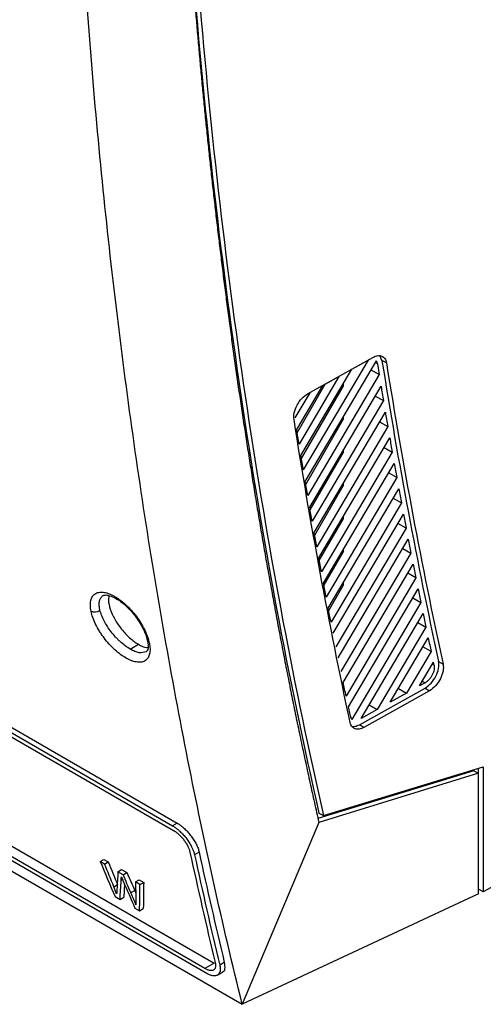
# Model space of a CAD drawing. Header units: millimetres. Extents: x -0.44 to 1.31, y -0.87 to 1.29.
# Tile 143 of 182: x 1.0045 to 1.0772, y 0.6107 to 0.765. Entities that reach past the tile are written whole.
import ezdxf

# ---------------------------------------------------------------- set-up
doc = ezdxf.new("R2010")
doc.units = ezdxf.units.MM

msp = doc.modelspace()

# ---------------------------------------------------------------- linework, layer by layer
at = {"color": 7, "linetype": 'Continuous', "lineweight": 25}
for p, q in [((0.84234, 0.74695), (1.02919, 0.63909)), ((0.84162, 0.74653), (1.02846, 0.63867)), ((0.84178, 0.74581), (1.02862, 0.63794)), ((1.03356, 0.6163), (0.84671, 0.72416)), ((0.84817, 0.725), (1.03501, 0.61714)), ((0.84407, 0.72345), (1.0394, 0.61069)), ((1.03373, 0.61558), (0.84689, 0.72344)), ((1.05913, 0.71161), (1.04897, 0.69442)), ((1.04927, 0.69263), (1.06042, 0.71149)), ((1.04965, 0.70636), (1.05986, 0.71205)), ((1.05658, 0.7102), (1.05913, 0.71161)), ((1.06129, 0.71159), (1.06102, 0.71226)), ((1.062, 0.71118), (1.06129, 0.71159)), ((1.0486, 0.69668), (1.05658, 0.7102)), ((1.06086, 0.70935), (1.05958, 0.71007)), ((1.06058, 0.71106), (1.06086, 0.70935)), ((1.05455, 0.70906), (1.0483, 0.69848)), ((1.06086, 0.70935), (1.04966, 0.69039)), ((1.05201, 0.70764), (1.05455, 0.70906)), ((1.04793, 0.70075), (1.05201, 0.70764)), ((1.04802, 0.70024), (1.05242, 0.70788)), ((1.04868, 0.69619), (1.0552, 0.7075)), ((1.04997, 0.6886), (1.06115, 0.70754)), ((1.0552, 0.70786), (1.0552, 0.7075)), ((1.04997, 0.70651), (1.04764, 0.70257)), ((1.04952, 0.70626), (1.04997, 0.70651)), ((1.06153, 0.70528), (1.05036, 0.68638)), ((1.06025, 0.706), (1.06153, 0.70528)), ((1.05068, 0.6846), (1.06183, 0.70348)), ((1.04935, 0.69216), (1.0552, 0.7023)), ((1.0552, 0.70266), (1.0552, 0.7023)), ((1.06093, 0.70196), (1.06221, 0.70124)), ((1.06221, 0.70124), (1.05107, 0.68239)), ((1.0514, 0.68063), (1.06252, 0.69945)), ((1.0552, 0.69746), (1.0552, 0.6971)), ((1.06162, 0.69794), (1.0629, 0.69722)), ((1.05004, 0.68817), (1.0552, 0.6971)), ((1.0629, 0.69722), (1.0518, 0.67843)), ((1.05213, 0.67668), (1.06322, 0.69544)), ((1.06362, 0.69323), (1.05255, 0.6745)), ((1.06362, 0.69323), (1.06234, 0.69395)), ((1.05075, 0.68419), (1.0552, 0.69191)), ((1.05288, 0.67275), (1.06394, 0.69146)), ((1.0552, 0.69227), (1.0552, 0.69191)), ((1.06306, 0.68998), (1.06434, 0.68926)), ((1.06434, 0.68926), (1.05331, 0.67058)), ((1.05147, 0.68024), (1.0552, 0.68671)), ((1.05365, 0.66885), (1.06467, 0.68751)), ((1.0552, 0.68707), (1.0552, 0.68671)), ((1.06508, 0.68532), (1.05408, 0.6667)), ((1.06508, 0.68532), (1.0638, 0.68604)), ((1.05443, 0.66497), (1.06542, 0.68358)), ((1.0552, 0.68187), (1.0552, 0.68151)), ((1.06456, 0.68212), (1.06584, 0.6814)), ((1.0522, 0.67632), (1.0552, 0.68151)), ((1.06584, 0.6814), (1.05487, 0.66283)), ((1.05522, 0.66112), (1.06618, 0.67967)), ((1.06661, 0.67751), (1.05567, 0.65899)), ((1.06661, 0.67751), (1.06533, 0.67823)), ((1.05295, 0.67241), (1.0552, 0.67632)), ((1.0552, 0.67668), (1.0552, 0.67632)), ((1.05603, 0.65729), (1.06696, 0.67579)), ((1.06611, 0.67436), (1.06739, 0.67364)), ((1.06739, 0.67364), (1.05658, 0.65534)), ((1.05803, 0.65548), (1.06775, 0.67193)), ((1.06819, 0.66979), (1.06057, 0.65689)), ((1.06691, 0.67051), (1.06819, 0.66979)), ((1.0626, 0.65803), (1.06855, 0.66809)), ((1.02184, 0.66634), (1.02314, 0.6671)), ((1.069, 0.66597), (1.06772, 0.66669)), ((1.069, 0.66597), (1.06515, 0.65945)), ((1.06718, 0.66058), (1.06937, 0.66428)), ((1.07017, 0.6644), (1.07087, 0.664)), ((1.06806, 0.66107), (1.06718, 0.66058)), ((1.05775, 0.6545), (1.06806, 0.66025)), ((1.06875, 0.65982), (1.05844, 0.65407)), ((1.06515, 0.65945), (1.0626, 0.65803)), ((1.06388, 0.66019), (1.06515, 0.65945)), ((1.06806, 0.66025), (1.06875, 0.65982)), ((1.05634, 0.65582), (1.05603, 0.65729)), ((1.0593, 0.65764), (1.06057, 0.65689)), ((1.06057, 0.65689), (1.05803, 0.65548)), ((1.05844, 0.65407), (1.05775, 0.6545)), ((1.07572, 0.6473), (1.05127, 0.63978)), ((1.07643, 0.64689), (1.0514, 0.6392)), ((1.05212, 0.64025), (1.07715, 0.64792)), ((1.07572, 0.6473), (1.07643, 0.64689)), ((1.07645, 0.62874), (1.07645, 0.6477)), ((1.07715, 0.64792), (1.07715, 0.62833)), ((1.10449, 0.64303), (1.07715, 0.62833)), ((1.05141, 0.64066), (1.05212, 0.64025)), ((1.02919, 0.63909), (1.02846, 0.63867)), ((1.0514, 0.6392), (1.0394, 0.61069)), ((1.03264, 0.63455), (1.03192, 0.63413)), ((1.01714, 0.63306), (1.01772, 0.63339)), ((1.01783, 0.63266), (1.01714, 0.63306)), ((1.01772, 0.63339), (1.01841, 0.633)), ((1.01783, 0.63266), (1.01841, 0.633)), ((1.01992, 0.63146), (1.0205, 0.63179)), ((1.02072, 0.63099), (1.01992, 0.63146)), ((1.0205, 0.63179), (1.0213, 0.63133)), ((1.02072, 0.63099), (1.0213, 0.63133)), ((1.01927, 0.6291), (1.01985, 0.62944)), ((1.02095, 0.62951), (1.02083, 0.62746)), ((1.02268, 0.62986), (1.02326, 0.6302)), ((1.02337, 0.62946), (1.02268, 0.62986)), ((1.02326, 0.6302), (1.02395, 0.6298)), ((1.02337, 0.62946), (1.02395, 0.6298)), ((1.02195, 0.6282), (1.02254, 0.62854)), ((1.02254, 0.62854), (1.02271, 0.62811)), ((1.07642, 0.62798), (1.0394, 0.61069)), ((1.07642, 0.62873), (1.07645, 0.62874)), ((1.07715, 0.62833), (1.07645, 0.62874)), ((1.01946, 0.62758), (1.02025, 0.62713)), ((1.02025, 0.62713), (1.02083, 0.62746)), ((1.02258, 0.62578), (1.02331, 0.62536)), ((1.02331, 0.62536), (1.02389, 0.62569)), ((1.03501, 0.61714), (1.03356, 0.6163)), ((1.03659, 0.61724), (1.03587, 0.61682)), ((1.03553, 0.61527), (1.03625, 0.61569))]:
    msp.add_line(p, q, dxfattribs=at)
at = {"color": 250, "linetype": 'Continuous', "lineweight": 25}
for p, q in [((1.06058, 0.71106), (1.06027, 0.71124)), ((1.06946, 0.66384), (1.06919, 0.66399)), ((1.06762, 0.66133), (1.06806, 0.66107)), ((1.02042, 0.63012), (1.02063, 0.63024))]:
    msp.add_line(p, q, dxfattribs=at)
at = {"color": 7, "linetype": 'Continuous', "lineweight": 25}
for centre, radius, start, end in [((1.01626, 0.67352), 0.00136, 245.5971, 308.1456), ((1.8558, 0.81354), 0.8438, 192.24744, 193.45345), ((1.85651, 0.81313), 0.8438, 192.24744, 193.45345), ((1.85631, 0.81351), 0.84289, 192.25822, 193.46546)]:
    msp.add_arc(centre, radius, start, end, dxfattribs=at)
for points, knots in [([(1.02976, 0.90446), (1.02891, 0.88085), (1.02873, 0.85754), (1.02974, 0.81165), (1.03093, 0.78909), (1.03467, 0.74486), (1.03722, 0.72319), (1.04367, 0.68091), (1.04757, 0.66029), (1.05212, 0.64025)], [0, 0, 0, 0, 0.25, 0.25, 0.5, 0.5, 0.75, 0.75, 1, 1, 1, 1]), ([(1.03137, 0.77518), (1.03144, 0.77426), (1.03158, 0.77242), (1.0318, 0.76965), (1.03203, 0.76687), (1.03226, 0.76408), (1.03251, 0.76129), (1.03276, 0.75848), (1.03302, 0.75566), (1.03329, 0.75283), (1.03357, 0.74999), (1.03386, 0.74715), (1.03416, 0.74429), (1.03447, 0.74142), (1.03479, 0.73855), (1.03512, 0.73566), (1.03545, 0.73277), (1.0358, 0.72987), (1.03616, 0.72695), (1.03652, 0.72403), (1.0369, 0.7211), (1.03729, 0.71817), (1.03769, 0.71522), (1.03809, 0.71226), (1.03851, 0.7093), (1.03894, 0.70633), (1.03939, 0.70335), (1.03984, 0.70036), (1.0403, 0.69737), (1.04078, 0.69437), (1.04126, 0.69136), (1.04176, 0.68834), (1.04227, 0.68532), (1.04279, 0.68229), (1.04332, 0.67925), (1.04387, 0.67621), (1.04443, 0.67315), (1.045, 0.6701), (1.04558, 0.66703), (1.04617, 0.66396), (1.04678, 0.66089), (1.0474, 0.6578), (1.04803, 0.65472), (1.04868, 0.65162), (1.04934, 0.64852), (1.05001, 0.64542), (1.0507, 0.64231), (1.05116, 0.64024), (1.0514, 0.6392)], [0, 0, 0, 0, 0.019362, 0.038831, 0.058404, 0.078084, 0.097869, 0.117759, 0.137756, 0.157857, 0.178065, 0.198378, 0.218797, 0.239321, 0.259951, 0.280687, 0.301528, 0.322475, 0.343528, 0.364686, 0.38595, 0.407319, 0.428794, 0.450375, 0.472061, 0.493853, 0.515751, 0.537754, 0.559863, 0.582077, 0.604397, 0.626823, 0.649354, 0.671991, 0.694734, 0.717582, 0.740536, 0.763595, 0.786761, 0.810031, 0.833408, 0.85689, 0.880477, 0.904171, 0.927969, 0.951874, 0.975884, 1, 1, 1, 1]), ([(1.03146, 0.77513), (1.03328, 0.75162), (1.03585, 0.7286), (1.04251, 0.68372), (1.0466, 0.66186), (1.05141, 0.64066)], [0, 0, 0, 0, 0.5, 0.5, 1, 1, 1, 1]), ([(1.0394, 0.61069), (1.0363, 0.62323), (1.03347, 0.63598), (1.0296, 0.65544), (1.02838, 0.66198), (1.02606, 0.67516), (1.02497, 0.6818), (1.02292, 0.69519), (1.02196, 0.70193), (1.02017, 0.71552), (1.01934, 0.72236), (1.01705, 0.74302), (1.01579, 0.75699), (1.0148, 0.77113)], [0, 0, 0, 0, 0.25, 0.25, 0.375, 0.375, 0.5, 0.5, 0.625, 0.625, 0.75, 0.75, 1, 1, 1, 1]), ([(1.05986, 0.71205), (1.06011, 0.71219), (1.06037, 0.71228), (1.06085, 0.71235), (1.06107, 0.71233), (1.06146, 0.71217), (1.06162, 0.71204), (1.06187, 0.71167), (1.06196, 0.71145), (1.062, 0.71118)], [0, 0, 0, 0, 0.25, 0.25, 0.5, 0.5, 0.75, 0.75, 1, 1, 1, 1]), ([(1.04751, 0.7023), (1.04746, 0.70262), (1.04747, 0.703), (1.04764, 0.70378), (1.04779, 0.70418), (1.0482, 0.70495), (1.04845, 0.70531), (1.04902, 0.70593), (1.04934, 0.70618), (1.04965, 0.70636)], [0, 0, 0, 0, 0.25, 0.25, 0.5, 0.5, 0.75, 0.75, 1, 1, 1, 1]), ([(1.0157, 0.67228), (1.01564, 0.6726), (1.0156, 0.6729), (1.01559, 0.67333), (1.01559, 0.67346), (1.01562, 0.67372), (1.01564, 0.67384), (1.01569, 0.67407), (1.01573, 0.67418), (1.01581, 0.67439), (1.01585, 0.67448), (1.01602, 0.67475), (1.01616, 0.67489), (1.01641, 0.67506), (1.0165, 0.67511), (1.01669, 0.67519), (1.01678, 0.67522), (1.01711, 0.67528), (1.01734, 0.67529), (1.01785, 0.67523), (1.01811, 0.67517), (1.01868, 0.67498), (1.01897, 0.67484), (1.01943, 0.67459), (1.01958, 0.6745), (1.01989, 0.67431), (1.02004, 0.6742), (1.0205, 0.67386), (1.02081, 0.67361), (1.02126, 0.6732), (1.02141, 0.67305), (1.02171, 0.67275), (1.02186, 0.6726), (1.02228, 0.67212), (1.02256, 0.67179), (1.02307, 0.6711), (1.02331, 0.67075), (1.02364, 0.67021), (1.02374, 0.67004), (1.02394, 0.66968), (1.02403, 0.6695), (1.02429, 0.66896), (1.02443, 0.66861), (1.02468, 0.66792), (1.02477, 0.66759), (1.02484, 0.66727)], [0, 0, 0, 0, 0.0625, 0.0625, 0.09375, 0.09375, 0.125, 0.125, 0.15625, 0.15625, 0.1875, 0.1875, 0.25, 0.25, 0.28125, 0.28125, 0.3125, 0.3125, 0.375, 0.375, 0.4375, 0.4375, 0.5, 0.5, 0.53125, 0.53125, 0.5625, 0.5625, 0.625, 0.625, 0.65625, 0.65625, 0.6875, 0.6875, 0.75, 0.75, 0.8125, 0.8125, 0.84375, 0.84375, 0.875, 0.875, 0.9375, 0.9375, 1, 1, 1, 1]), ([(1.01761, 0.67474), (1.01775, 0.67479), (1.01802, 0.67488), (1.01881, 0.6747), (1.01969, 0.67426), (1.02049, 0.6737), (1.02134, 0.67298), (1.02244, 0.67182), (1.02347, 0.67035), (1.02423, 0.66883), (1.02444, 0.66804), (1.02455, 0.66762)], [0, 0, 0, 0, 0.127045, 0.241648, 0.342501, 0.425989, 0.493972, 0.603482, 0.772069, 0.878882, 1, 1, 1, 1]), ([(1.01858, 0.67471), (1.01853, 0.67458), (1.01836, 0.67414), (1.01855, 0.67299), (1.01914, 0.67144), (1.02014, 0.66983), (1.02139, 0.66839), (1.02244, 0.66752), (1.02301, 0.66718), (1.02314, 0.6671)], [0, 0, 0, 0, 0.074543, 0.249836, 0.42662, 0.602979, 0.777086, 0.948132, 1, 1, 1, 1]), ([(1.02484, 0.66727), (1.02487, 0.66711), (1.02489, 0.66696), (1.02493, 0.66665), (1.02494, 0.66651), (1.02495, 0.66609), (1.02493, 0.66583), (1.02482, 0.66537), (1.02474, 0.66516), (1.02452, 0.66481), (1.02439, 0.66467), (1.02406, 0.66445), (1.02387, 0.66437), (1.02345, 0.66428), (1.02322, 0.66427), (1.02271, 0.66433), (1.02245, 0.66439), (1.02202, 0.66454), (1.02188, 0.6646), (1.02159, 0.66473), (1.02143, 0.66481), (1.02098, 0.66506), (1.02068, 0.66525), (1.02006, 0.6657), (1.01975, 0.66596), (1.01929, 0.66637), (1.01914, 0.66652), (1.01885, 0.66681), (1.0187, 0.66697), (1.01827, 0.66744), (1.018, 0.66777), (1.01761, 0.66829), (1.01748, 0.66846), (1.01724, 0.66881), (1.01713, 0.66899), (1.0168, 0.66952), (1.0166, 0.66988), (1.01625, 0.67059), (1.0161, 0.67095), (1.01586, 0.67163), (1.01577, 0.67196), (1.0157, 0.67228)], [0, 0, 0, 0, 0.03125, 0.03125, 0.0625, 0.0625, 0.125, 0.125, 0.1875, 0.1875, 0.25, 0.25, 0.3125, 0.3125, 0.375, 0.375, 0.4375, 0.4375, 0.46875, 0.46875, 0.5, 0.5, 0.5625, 0.5625, 0.625, 0.625, 0.65625, 0.65625, 0.6875, 0.6875, 0.75, 0.75, 0.78125, 0.78125, 0.8125, 0.8125, 0.875, 0.875, 0.9375, 0.9375, 1, 1, 1, 1]), ([(1.02184, 0.66634), (1.02159, 0.66649), (1.02133, 0.66666), (1.02081, 0.66704), (1.02055, 0.66726), (1.02017, 0.6676), (1.02005, 0.66772), (1.0198, 0.66797), (1.01968, 0.6681), (1.01931, 0.66849), (1.01909, 0.66876), (1.01865, 0.66933), (1.01844, 0.66962), (1.01807, 0.6702), (1.0179, 0.67049), (1.0176, 0.67108), (1.01747, 0.67136), (1.01725, 0.67192), (1.01717, 0.67219), (1.0171, 0.67245)], [0, 0, 0, 0, 0.125, 0.125, 0.25, 0.25, 0.3125, 0.3125, 0.375, 0.375, 0.5, 0.5, 0.625, 0.625, 0.75, 0.75, 0.875, 0.875, 1, 1, 1, 1]), ([(1.02314, 0.6671), (1.02358, 0.66686), (1.02413, 0.66656), (1.02455, 0.66658), (1.02463, 0.66658)], [0, 0, 0, 0, 0.794988, 1, 1, 1, 1]), ([(1.02455, 0.66762), (1.02462, 0.66719), (1.02474, 0.66635), (1.02446, 0.66606), (1.02433, 0.66592)], [0, 0, 0, 0, 0.508536, 1, 1, 1, 1]), ([(1.06806, 0.66025), (1.06838, 0.66043), (1.0687, 0.66069), (1.06928, 0.66133), (1.06954, 0.66171), (1.06994, 0.6625), (1.07009, 0.66292), (1.07023, 0.66371), (1.07024, 0.66409), (1.07017, 0.6644)], [0, 0, 0, 0, 0.25, 0.25, 0.5, 0.5, 0.75, 0.75, 1, 1, 1, 1]), ([(1.06946, 0.66384), (1.06947, 0.66381), (1.06948, 0.66376), (1.06949, 0.66367), (1.0695, 0.66358), (1.0695, 0.66346), (1.06949, 0.66331), (1.06945, 0.66305), (1.06936, 0.66271), (1.06919, 0.6623), (1.06896, 0.66191), (1.06873, 0.66162), (1.06853, 0.66142), (1.06838, 0.66128), (1.06822, 0.66116), (1.06811, 0.6611), (1.06806, 0.66107)], [0, 0, 0, 0, 0.031014, 0.062109, 0.093383, 0.124932, 0.187726, 0.250178, 0.375043, 0.499957, 0.624877, 0.749774, 0.812132, 0.875196, 0.937783, 1, 1, 1, 1]), ([(1.07087, 0.664), (1.07094, 0.66368), (1.07094, 0.6633), (1.07079, 0.6625), (1.07065, 0.66208), (1.07024, 0.66129), (1.06998, 0.66091), (1.0694, 0.66027), (1.06908, 0.66), (1.06875, 0.65982)], [0, 0, 0, 0, 0.25, 0.25, 0.5, 0.5, 0.75, 0.75, 1, 1, 1, 1]), ([(1.05844, 0.65407), (1.0582, 0.65394), (1.05795, 0.65385), (1.05749, 0.65378), (1.05727, 0.65379), (1.05689, 0.65393), (1.05672, 0.65405), (1.05647, 0.65438), (1.05637, 0.65459), (1.05632, 0.65483)], [0, 0, 0, 0, 0.25, 0.25, 0.5, 0.5, 0.75, 0.75, 1, 1, 1, 1]), ([(1.05658, 0.65425), (1.05675, 0.65424), (1.05711, 0.6542), (1.05753, 0.6544), (1.05775, 0.6545)], [0, 0, 0, 0, 0.481261, 1, 1, 1, 1]), ([(1.02919, 0.63909), (1.02923, 0.63906), (1.02933, 0.63901), (1.02947, 0.63891), (1.02961, 0.63882), (1.0298, 0.63868), (1.03004, 0.63849), (1.03033, 0.63824), (1.03061, 0.63797), (1.03097, 0.63758), (1.03139, 0.63707), (1.03176, 0.63653), (1.03202, 0.6361), (1.03219, 0.63577), (1.03234, 0.63545), (1.03247, 0.63514), (1.03257, 0.63484), (1.03262, 0.63465), (1.03264, 0.63455)], [0, 0, 0, 0, 0.031235, 0.062407, 0.093597, 0.124885, 0.187414, 0.250112, 0.312301, 0.374698, 0.499789, 0.624481, 0.686823, 0.749383, 0.811897, 0.874595, 0.937256, 1, 1, 1, 1]), ([(1.02846, 0.63867), (1.02851, 0.63864), (1.0286, 0.63859), (1.02874, 0.6385), (1.02889, 0.6384), (1.02903, 0.6383), (1.02917, 0.63818), (1.02932, 0.63807), (1.02946, 0.63794), (1.02974, 0.63769), (1.03016, 0.63727), (1.03066, 0.63667), (1.03111, 0.63602), (1.03139, 0.63552), (1.03157, 0.63515), (1.03166, 0.63493), (1.03176, 0.63468), (1.03185, 0.63441), (1.03189, 0.63423), (1.03192, 0.63413)], [0, 0, 0, 0, 0.030889, 0.061882, 0.092982, 0.124192, 0.155517, 0.186959, 0.218522, 0.25021, 0.372078, 0.499791, 0.618404, 0.749296, 0.787142, 0.831135, 0.881277, 0.937565, 1, 1, 1, 1]), ([(1.02862, 0.63794), (1.02866, 0.63792), (1.02874, 0.63787), (1.02886, 0.63779), (1.02898, 0.63771), (1.02911, 0.63761), (1.02923, 0.63752), (1.02935, 0.63741), (1.02958, 0.63721), (1.02989, 0.63689), (1.03021, 0.63651), (1.03044, 0.63619), (1.0306, 0.63595), (1.03075, 0.6357), (1.03087, 0.63546), (1.03099, 0.63522), (1.03108, 0.63498), (1.03116, 0.63476), (1.03119, 0.63461), (1.03121, 0.63454)], [0, 0, 0, 0, 0.035969, 0.071658, 0.107188, 0.14268, 0.178257, 0.214039, 0.250148, 0.374578, 0.499673, 0.561772, 0.624536, 0.687031, 0.74938, 0.812212, 0.874541, 0.936945, 1, 1, 1, 1]), ([(1.02274, 0.62626), (1.02268, 0.62642), (1.02256, 0.62674), (1.02236, 0.62722), (1.02216, 0.62771), (1.02202, 0.62804), (1.02195, 0.6282)], [0, 0, 0, 0, 0.245997, 0.494621, 0.745935, 1, 1, 1, 1]), ([(1.03516, 0.61723), (1.03517, 0.61719), (1.03519, 0.61711), (1.0352, 0.61699), (1.03522, 0.61689), (1.03522, 0.61678), (1.03522, 0.61668), (1.03521, 0.61659), (1.03519, 0.61648), (1.03516, 0.61636), (1.0351, 0.61624), (1.03502, 0.61614), (1.03488, 0.61604), (1.03467, 0.61597), (1.0344, 0.61597), (1.03416, 0.61603), (1.03397, 0.6161), (1.03377, 0.61618), (1.03363, 0.61626), (1.03356, 0.6163)], [0, 0, 0, 0, 0.036037, 0.071798, 0.107387, 0.142908, 0.178469, 0.214172, 0.250124, 0.312409, 0.374687, 0.437353, 0.499976, 0.624311, 0.749404, 0.811703, 0.874262, 0.937242, 1, 1, 1, 1]), ([(1.03659, 0.61724), (1.03663, 0.6169), (1.03671, 0.61623), (1.03652, 0.61573), (1.03626, 0.61569), (1.03625, 0.61569)], [0, 0, 0, 0, 0.4955694, 0.9906435, 1, 1, 1, 1]), ([(1.03587, 0.61682), (1.03588, 0.61677), (1.0359, 0.61668), (1.03592, 0.61656), (1.03593, 0.61645), (1.03594, 0.61637), (1.03595, 0.61623), (1.03595, 0.61606), (1.03591, 0.61577), (1.03579, 0.61549), (1.03555, 0.61525), (1.03521, 0.61514), (1.03485, 0.61515), (1.03453, 0.61522), (1.03428, 0.61531), (1.03401, 0.61543), (1.03382, 0.61553), (1.03373, 0.61558)], [0, 0, 0, 0, 0.032763, 0.06164, 0.086631, 0.107735, 0.124952, 0.191183, 0.250162, 0.381688, 0.499802, 0.627769, 0.749312, 0.812766, 0.875675, 0.938074, 1, 1, 1, 1])]:
    msp.add_open_spline(points, degree=3, knots=knots, dxfattribs=at)
for points in [[(1.06058, 0.71106), (1.06056, 0.71123), (1.0605, 0.71137), (1.06042, 0.71149)], [(1.06129, 0.71159), (1.06385, 0.69556), (1.06681, 0.67982), (1.07017, 0.6644)], [(1.062, 0.71118), (1.06456, 0.69515), (1.06752, 0.67941), (1.07087, 0.664)], [(1.06115, 0.70754), (1.06128, 0.70678), (1.0614, 0.70603), (1.06153, 0.70528)], [(1.06183, 0.70348), (1.06195, 0.70273), (1.06208, 0.70198), (1.06221, 0.70124)], [(1.05632, 0.65483), (1.05299, 0.67034), (1.05005, 0.68617), (1.04751, 0.7023)], [(1.0483, 0.69848), (1.04818, 0.69924), (1.04805, 0.69999), (1.04793, 0.70075)], [(1.06252, 0.69945), (1.06264, 0.69871), (1.06277, 0.69796), (1.0629, 0.69722)], [(1.04897, 0.69442), (1.04885, 0.69517), (1.04872, 0.69592), (1.0486, 0.69668)], [(1.06322, 0.69544), (1.06335, 0.6947), (1.06348, 0.69397), (1.06362, 0.69323)], [(1.04966, 0.69039), (1.04953, 0.69113), (1.0494, 0.69188), (1.04927, 0.69263)], [(1.06394, 0.69146), (1.06407, 0.69073), (1.06421, 0.68999), (1.06434, 0.68926)], [(1.05036, 0.68638), (1.05023, 0.68712), (1.0501, 0.68786), (1.04997, 0.6886)], [(1.06467, 0.68751), (1.06481, 0.68678), (1.06494, 0.68605), (1.06508, 0.68532)], [(1.05107, 0.68239), (1.05094, 0.68313), (1.05081, 0.68387), (1.05068, 0.6846)], [(1.06542, 0.68358), (1.06556, 0.68285), (1.0657, 0.68213), (1.06584, 0.6814)], [(1.0518, 0.67843), (1.05167, 0.67916), (1.05153, 0.6799), (1.0514, 0.68063)], [(1.06618, 0.67967), (1.06632, 0.67895), (1.06646, 0.67823), (1.06661, 0.67751)], [(1.05255, 0.6745), (1.05241, 0.67522), (1.05227, 0.67595), (1.05213, 0.67668)], [(1.06696, 0.67579), (1.0671, 0.67507), (1.06725, 0.67435), (1.06739, 0.67364)], [(1.05331, 0.67058), (1.05317, 0.67131), (1.05302, 0.67203), (1.05288, 0.67275)], [(1.0171, 0.67245), (1.01709, 0.67249), (1.01708, 0.67253), (1.01707, 0.67257)], [(1.06775, 0.67193), (1.06789, 0.67121), (1.06804, 0.6705), (1.06819, 0.66979)], [(1.06855, 0.66809), (1.0687, 0.66738), (1.06885, 0.66668), (1.069, 0.66597)], [(1.06946, 0.66384), (1.06943, 0.66398), (1.0694, 0.66413), (1.06937, 0.66428)], [(1.05567, 0.65899), (1.05552, 0.6597), (1.05537, 0.66041), (1.05522, 0.66112)], [(1.05634, 0.65582), (1.05638, 0.65563), (1.05647, 0.65546), (1.05658, 0.65534)], [(1.07642, 0.62798), (1.07642, 0.63429), (1.07642, 0.64059), (1.07643, 0.64689)], [(1.01714, 0.63306), (1.01791, 0.63123), (1.01868, 0.6294), (1.01946, 0.62758)], [(1.01927, 0.6291), (1.01879, 0.63029), (1.01831, 0.63147), (1.01783, 0.63266)], [(1.01841, 0.633), (1.01889, 0.63181), (1.01937, 0.63062), (1.01985, 0.62944)], [(1.01992, 0.63146), (1.01986, 0.63054), (1.01981, 0.62963), (1.01976, 0.62872)], [(1.02195, 0.6282), (1.02154, 0.62913), (1.02113, 0.63006), (1.02072, 0.63099)], [(1.0213, 0.63133), (1.02171, 0.6304), (1.02212, 0.62947), (1.02254, 0.62854)], [(1.02025, 0.62713), (1.0203, 0.62812), (1.02036, 0.62912), (1.02042, 0.63012)], [(1.02042, 0.63012), (1.02043, 0.6303), (1.02044, 0.63047), (1.02045, 0.63065)], [(1.02045, 0.63065), (1.02054, 0.63043), (1.02064, 0.63022), (1.02073, 0.63001)], [(1.02073, 0.63001), (1.02134, 0.6286), (1.02196, 0.62719), (1.02258, 0.62578)], [(1.02268, 0.62986), (1.02269, 0.62895), (1.02271, 0.62804), (1.02272, 0.62713)], [(1.02331, 0.62536), (1.02333, 0.62672), (1.02335, 0.62809), (1.02337, 0.62946)], [(1.02395, 0.6298), (1.02393, 0.62843), (1.02391, 0.62706), (1.02389, 0.62569)], [(1.01971, 0.62801), (1.01957, 0.62837), (1.01942, 0.62874), (1.01927, 0.6291)], [(1.01976, 0.62872), (1.01974, 0.62848), (1.01973, 0.62825), (1.01971, 0.62801)], [(1.02272, 0.62713), (1.02273, 0.62684), (1.02273, 0.62655), (1.02274, 0.62626)]]:
    msp.add_open_spline(points, degree=3, dxfattribs=at)
at = {"color": 250, "linetype": 'Continuous', "lineweight": 25}
for points, knots in [([(1.01707, 0.67257), (1.01702, 0.67283), (1.01699, 0.67308), (1.01698, 0.67353), (1.017, 0.67374), (1.01709, 0.67411), (1.01715, 0.67427), (1.01734, 0.67454), (1.01746, 0.67466), (1.0176, 0.67474)], [0, 0, 0, 0, 0.25, 0.25, 0.5, 0.5, 0.75, 0.75, 1, 1, 1, 1]), ([(1.02433, 0.66592), (1.024, 0.66583), (1.02352, 0.66568), (1.02259, 0.66595), (1.02209, 0.66621), (1.02184, 0.66634)], [0, 0, 0, 0, 0.496832, 0.750418, 1, 1, 1, 1])]:
    msp.add_open_spline(points, degree=3, knots=knots, dxfattribs=at)

doc.saveas('drawing.dxf')
